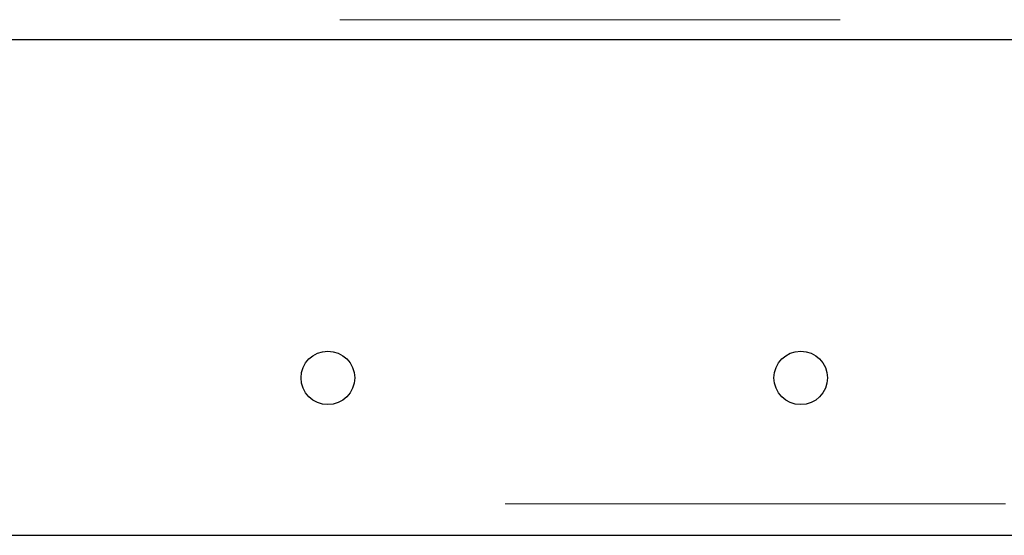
# Model space of a CAD drawing. Header units: millimetres. Extents: x 18 to 260, y 57 to 148.
# Tile 62 of 80: x 195.12 to 197.62, y 59.8 to 61.11. Entities that reach past the tile are written whole.
import ezdxf

# ---------------------------------------------------------------- set-up
doc = ezdxf.new("R2010")
doc.units = ezdxf.units.MM
doc.linetypes.add('PHANTOM', pattern=[12.7, 6.35, -1.27, 1.27, -1.27, 1.27, -1.27])

msp = doc.modelspace()

# ---------------------------------------------------------------- linework, layer by layer
at = {"color": 8, "linetype": 'PHANTOM', "lineweight": 18}
for p, q in [((185.771, 61.1096), (205.031, 61.1096)), ((205.241, 59.8796), (156.111, 59.8796))]:
    msp.add_line(p, q, dxfattribs=at)
at = {"color": 7, "linetype": 'Continuous', "lineweight": 25}
for p, q in [((185.7601, 61.0596), (205.0418, 61.0596)), ((205.241, 59.7996), (193.5819, 59.7996))]:
    msp.add_line(p, q, dxfattribs=at)
for centre in [(195.901, 60.1996), (197.101, 60.1996)]:
    msp.add_circle(centre, 0.068, dxfattribs=at)

doc.saveas('drawing.dxf')
